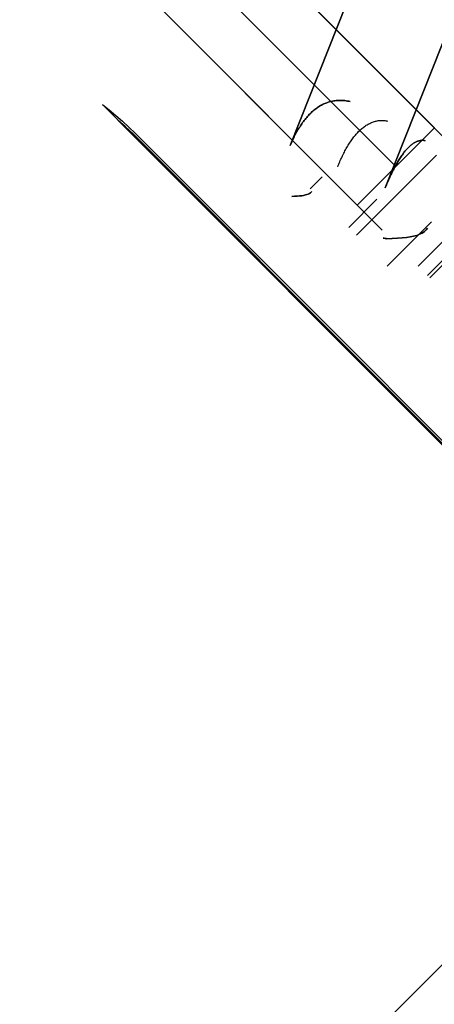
# Model space of a CAD drawing. Header units: millimetres. Extents: x -1690 to 192, y -898 to 54.
# Tile 35 of 256: x -1647.18 to -1641.47, y -847.21 to -833.68. Entities that reach past the tile are written whole.
import ezdxf

# ---------------------------------------------------------------- set-up
doc = ezdxf.new("R2010")
doc.units = ezdxf.units.MM
doc.header["$MEASUREMENT"] = 0
doc.layers.add('OVIDIO 186x93x72h', color=7, linetype='Continuous')

msp = doc.modelspace()

# ---------------------------------------------------------------- linework, layer by layer
at = {"layer": 'OVIDIO 186x93x72h', "extrusion": (0.108979, 0.202852, 0.973126)}
for points in [[(1065.69, 1523.748), (1065.69, 1684.404)], [(1065.69, 1684.404), (1065.69, 1523.748)], [(1065.394, 1684.404), (1065.394, 1523.748)], [(1065.099, 1523.748), (1065.099, 1684.404)], [(1065.099, 1684.404), (1065.099, 1523.748)]]:
    msp.add_lwpolyline(points, dxfattribs=at)
at = {"layer": 'OVIDIO 186x93x72h', "extrusion": (-0.045678, -0.114881, 0.992329)}
msp.add_lwpolyline([(-1217.02, -1289.92), (-1217.02, -1181.005)], dxfattribs=at)
at = {"layer": 'OVIDIO 186x93x72h', "extrusion": (0.021464, 0.046296, 0.998697)}
for points in [[(1145.991, 1405.679), (1145.991, 1506.981)], [(1147.477, 1406.643), (1147.477, 1507.156)]]:
    msp.add_lwpolyline(points, dxfattribs=at)
at = {"layer": 'OVIDIO 186x93x72h', "extrusion": (0.235702, 0.235702, 0.942809)}
for points in [[(561.94, 1939.551), (561.94, 1830.473)], [(560.991, 1830.473), (560.991, 1939.551)], [(559.094, 1939.551), (559.094, 1830.473)], [(558.145, 1830.473), (558.145, 1939.551)]]:
    msp.add_lwpolyline(points, dxfattribs=at)
at = {"layer": 'OVIDIO 186x93x72h', "extrusion": (0.108989, 0.202866, 0.973122)}
for points in [[(1064.681, 1610.416), (1064.681, 1667.797)], [(1064.681, 1667.797), (1064.681, 1610.416)], [(1063.968, 1610.416), (1063.968, 1667.797)]]:
    msp.add_lwpolyline(points, dxfattribs=at)
at = {"layer": 'OVIDIO 186x93x72h', "extrusion": (0.108986, 0.202861, 0.973124)}
for points in [[(1063.258, 1667.793), (1063.258, 1610.412)], [(1063.258, 1610.412), (1063.258, 1667.793)]]:
    msp.add_lwpolyline(points, dxfattribs=at)
at = {"layer": 'OVIDIO 186x93x72h', "extrusion": (0.202852, 0.108979, 0.973126)}
for points in [[(7.441, 1998.601), (7.441, 1837.945)], [(7.441, 1837.945), (7.441, 1998.601)], [(7.146, 1998.601), (7.146, 1837.945)], [(6.85, 1998.601), (6.85, 1837.945)], [(6.85, 1837.945), (6.85, 1998.601)]]:
    msp.add_lwpolyline(points, dxfattribs=at)
at = {"layer": 'OVIDIO 186x93x72h', "extrusion": (0.881274, -0.265352, 0.39108)}
msp.add_lwpolyline([(-1253.514, 1113.241), (-1297.827, 1170.796)], dxfattribs=at)
at = {"layer": 'OVIDIO 186x93x72h', "extrusion": (0.046296, 0.021464, 0.998697)}
for points in [[(-94.303, 1790.587), (-94.303, 1891.892)], [(-95.789, 1791.556), (-95.789, 1892.067)]]:
    msp.add_lwpolyline(points, dxfattribs=at)
at = {"layer": 'OVIDIO 186x93x72h', "extrusion": (0.999884, 0.000231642, -0.015217)}
for points in [[(-824.997, -27.768), (-835.101, 635.885)], [(-825.524, -27.787), (-835.628, 635.877)], [(-835.628, 635.877), (-825.524, -27.787)], [(-826.497, -27.769), (-836.601, 635.862)], [(-832.496, -27.642), (-839.953, 462.189)]]:
    msp.add_lwpolyline(points, dxfattribs=at)
at = {"layer": 'OVIDIO 186x93x72h'}
for points in [[(-1650.736, -825.907), (-1641.473, -835.17)], [(-1641.473, -835.17), (-1650.736, -825.907)], [(-1651.266, -826.438), (-1642.003, -835.7)], [(-1642.534, -836.231), (-1651.797, -826.968)], [(-1651.797, -826.968), (-1642.534, -836.231)], [(-1626.868, -854.018), (-1646.038, -834.848)], [(-1645.824, -835.062), (-1627.081, -853.805)], [(-1642.534, -836.231), (-1641.473, -835.17)], [(-1641.473, -835.17), (-1642.534, -836.231)], [(-1641.442, -835.542), (-1642.544, -836.645)], [(-1643.18, -836.008), (-1643.014, -835.842)], [(-1643.014, -835.842), (-1643.18, -836.008)], [(-1642.262, -836.15), (-1642.65, -836.539)], [(-1641.569, -837.195), (-1640.509, -836.134)], [(-1641.534, -837.231), (-1640.473, -836.17)], [(-1641.51, -836.459), (-1642.12, -837.069)], [(-1642.12, -837.069), (-1641.51, -836.459)]]:
    msp.add_lwpolyline(points, dxfattribs=at)
at = {"layer": 'OVIDIO 186x93x72h', "extrusion": (0.999884, 0.000231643, -0.015217)}
for points in [[(-825.525, -27.749), (-835.628, 635.877)], [(-835.628, 635.877), (-825.525, -27.749)]]:
    msp.add_lwpolyline(points, dxfattribs=at)
at = {"layer": 'OVIDIO 186x93x72h', "extrusion": (0.000231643, 0.999884, 0.015217)}
for points in [[(1641.926, 673.596), (1652.029, 9.962)], [(1652.029, 9.962), (1641.926, 673.596)], [(1641.502, 673.59), (1651.605, 9.964)], [(1651.605, 9.964), (1641.502, 673.59)]]:
    msp.add_lwpolyline(points, dxfattribs=at)
at = {"layer": 'OVIDIO 186x93x72h', "extrusion": (0.015219, -0.015219, 0.999768)}
for points in [[(-1650.505, -826.234), (-1641.127, -835.609)], [(-1651.565, -827.295), (-1642.188, -836.67)], [(-1653.05, -826.234), (-1653.022, -826.206), (-1652.992, -826.179), (-1652.962, -826.152), (-1652.931, -826.125), (-1652.899, -826.099), (-1652.866, -826.073), (-1652.832, -826.048), (-1652.797, -826.024), (-1652.762, -826), (-1652.726, -825.977), (-1652.689, -825.955), (-1652.651, -825.933), (-1652.612, -825.912), (-1652.573, -825.892), (-1652.533, -825.873), (-1652.492, -825.855), (-1652.451, -825.838), (-1652.409, -825.822), (-1652.367, -825.806), (-1652.324, -825.792), (-1652.28, -825.779), (-1652.236, -825.766), (-1652.191, -825.755), (-1652.146, -825.745), (-1652.101, -825.736), (-1652.055, -825.729), (-1652.01, -825.722), (-1651.963, -825.717), (-1651.917, -825.712), (-1651.871, -825.709), (-1651.824, -825.708), (-1651.778, -825.707), (-1651.731, -825.708), (-1651.684, -825.709), (-1651.638, -825.712), (-1651.592, -825.717), (-1651.546, -825.722), (-1651.5, -825.729), (-1651.454, -825.736), (-1651.409, -825.745), (-1651.364, -825.755), (-1651.319, -825.766), (-1651.275, -825.778), (-1651.232, -825.792), (-1651.188, -825.806), (-1651.146, -825.821), (-1651.104, -825.838), (-1651.063, -825.855), (-1651.022, -825.873), (-1650.982, -825.892), (-1650.943, -825.912), (-1650.904, -825.933), (-1650.866, -825.955), (-1650.829, -825.977), (-1650.793, -826), (-1650.758, -826.024), (-1650.723, -826.048), (-1650.689, -826.073), (-1650.656, -826.099), (-1650.624, -826.125), (-1650.593, -826.151), (-1650.563, -826.179), (-1650.533, -826.206), (-1650.505, -826.234)], [(-1650.505, -826.234), (-1650.533, -826.206), (-1650.563, -826.179), (-1650.593, -826.151), (-1650.624, -826.125), (-1650.656, -826.099), (-1650.689, -826.073), (-1650.723, -826.048), (-1650.758, -826.024), (-1650.793, -826), (-1650.829, -825.977), (-1650.866, -825.955), (-1650.904, -825.933), (-1650.943, -825.912), (-1650.982, -825.892), (-1651.022, -825.873), (-1651.063, -825.855), (-1651.104, -825.838), (-1651.146, -825.821), (-1651.188, -825.806), (-1651.232, -825.792), (-1651.275, -825.778), (-1651.319, -825.766), (-1651.364, -825.755), (-1651.409, -825.745), (-1651.454, -825.736), (-1651.5, -825.729), (-1651.546, -825.722), (-1651.592, -825.717), (-1651.638, -825.712), (-1651.684, -825.709), (-1651.731, -825.708), (-1651.778, -825.707), (-1651.824, -825.708), (-1651.871, -825.709), (-1651.917, -825.712), (-1651.963, -825.717), (-1652.01, -825.722), (-1652.055, -825.729), (-1652.101, -825.736), (-1652.146, -825.745), (-1652.191, -825.755), (-1652.236, -825.766), (-1652.28, -825.779), (-1652.324, -825.792), (-1652.367, -825.806), (-1652.409, -825.822), (-1652.451, -825.838), (-1652.492, -825.855), (-1652.533, -825.873), (-1652.573, -825.892), (-1652.612, -825.912), (-1652.651, -825.933), (-1652.689, -825.955), (-1652.726, -825.977), (-1652.762, -826), (-1652.797, -826.024), (-1652.832, -826.048), (-1652.866, -826.073), (-1652.899, -826.099), (-1652.931, -826.125), (-1652.962, -826.152), (-1652.992, -826.179), (-1653.022, -826.206), (-1653.05, -826.234)], [(-1651.141, -826.871), (-1652.243, -825.768)], [(-1651.989, -827.295), (-1653.05, -826.234)], [(-1653.05, -826.234), (-1651.989, -827.295)], [(-1651.676, -826.981), (-1652.386, -826.272)], [(-1651.989, -827.295), (-1651.985, -827.29), (-1651.98, -827.286), (-1651.975, -827.281), (-1651.97, -827.277), (-1651.964, -827.272), (-1651.959, -827.268), (-1651.953, -827.264), (-1651.947, -827.26), (-1651.941, -827.256), (-1651.935, -827.252), (-1651.929, -827.248), (-1651.923, -827.245), (-1651.917, -827.241), (-1651.91, -827.238), (-1651.903, -827.235), (-1651.897, -827.232), (-1651.89, -827.229), (-1651.883, -827.226), (-1651.876, -827.224), (-1651.868, -827.221), (-1651.861, -827.219), (-1651.854, -827.217), (-1651.846, -827.215), (-1651.839, -827.213), (-1651.831, -827.212), (-1651.824, -827.211), (-1651.816, -827.209), (-1651.808, -827.209), (-1651.801, -827.208), (-1651.793, -827.207), (-1651.785, -827.207), (-1651.777, -827.207), (-1651.77, -827.207), (-1651.762, -827.207), (-1651.754, -827.208), (-1651.746, -827.209), (-1651.739, -827.209), (-1651.731, -827.211), (-1651.723, -827.212), (-1651.716, -827.213), (-1651.708, -827.215), (-1651.701, -827.217), (-1651.694, -827.219), (-1651.686, -827.221), (-1651.679, -827.223), (-1651.672, -827.226), (-1651.665, -827.229), (-1651.658, -827.232), (-1651.651, -827.235), (-1651.645, -827.238), (-1651.638, -827.241), (-1651.632, -827.245), (-1651.626, -827.248), (-1651.619, -827.252), (-1651.613, -827.256), (-1651.607, -827.26), (-1651.602, -827.264), (-1651.596, -827.268), (-1651.591, -827.272), (-1651.585, -827.277), (-1651.58, -827.281), (-1651.575, -827.286), (-1651.57, -827.29), (-1651.565, -827.295)], [(-1651.565, -827.295), (-1651.57, -827.29), (-1651.575, -827.286), (-1651.58, -827.281), (-1651.585, -827.277), (-1651.591, -827.272), (-1651.596, -827.268), (-1651.602, -827.264), (-1651.607, -827.26), (-1651.613, -827.256), (-1651.619, -827.252), (-1651.626, -827.248), (-1651.632, -827.245), (-1651.638, -827.241), (-1651.645, -827.238), (-1651.651, -827.235), (-1651.658, -827.232), (-1651.665, -827.229), (-1651.672, -827.226), (-1651.679, -827.223), (-1651.686, -827.221), (-1651.694, -827.219), (-1651.701, -827.217), (-1651.708, -827.215), (-1651.716, -827.213), (-1651.723, -827.212), (-1651.731, -827.211), (-1651.739, -827.209), (-1651.746, -827.209), (-1651.754, -827.208), (-1651.762, -827.207), (-1651.77, -827.207), (-1651.777, -827.207), (-1651.785, -827.207), (-1651.793, -827.207), (-1651.801, -827.208), (-1651.808, -827.209), (-1651.816, -827.209), (-1651.824, -827.211), (-1651.831, -827.212), (-1651.839, -827.213), (-1651.846, -827.215), (-1651.854, -827.217), (-1651.861, -827.219), (-1651.868, -827.221), (-1651.876, -827.224), (-1651.883, -827.226), (-1651.89, -827.229), (-1651.897, -827.232), (-1651.903, -827.235), (-1651.91, -827.238), (-1651.917, -827.241), (-1651.923, -827.245), (-1651.929, -827.248), (-1651.935, -827.252), (-1651.941, -827.256), (-1651.947, -827.26), (-1651.953, -827.264), (-1651.959, -827.268), (-1651.964, -827.272), (-1651.97, -827.277), (-1651.975, -827.281), (-1651.98, -827.286), (-1651.985, -827.29), (-1651.989, -827.295)], [(-1651.565, -827.295), (-1651.313, -827.547)], [(-1651.313, -827.547), (-1651.565, -827.295)]]:
    msp.add_lwpolyline(points, dxfattribs=at)
at = {"layer": 'OVIDIO 186x93x72h', "extrusion": (0.000231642, 0.999884, 0.015217)}
msp.add_lwpolyline([(1644.634, 10.07), (1637.177, 499.903)], dxfattribs=at)
at = {"layer": 'OVIDIO 186x93x72h', "extrusion": (0.366639, 0.922113, 0.123629)}
for points in [[(1214.886, 829.086), (1214.985, 829.062), (1215.085, 829.041), (1215.187, 829.024), (1215.29, 829.01), (1215.342, 829.004), (1215.395, 828.999), (1215.447, 828.995), (1215.5, 828.992), (1215.553, 828.99), (1215.607, 828.989), (1215.66, 828.989), (1215.714, 828.99), (1215.767, 828.991), (1215.821, 828.994), (1215.875, 828.998), (1215.929, 829.002), (1215.983, 829.008), (1216.037, 829.014), (1216.091, 829.022), (1216.144, 829.031), (1216.198, 829.04), (1216.252, 829.051), (1216.305, 829.062), (1216.359, 829.075), (1216.412, 829.088), (1216.464, 829.103), (1216.517, 829.118), (1216.569, 829.135), (1216.621, 829.152), (1216.673, 829.17), (1216.724, 829.19), (1216.775, 829.21), (1216.826, 829.231), (1216.876, 829.253), (1216.925, 829.276), (1216.975, 829.3), (1217.023, 829.324), (1217.071, 829.35), (1217.119, 829.376), (1217.166, 829.403), (1217.212, 829.431), (1217.258, 829.459), (1217.303, 829.489), (1217.348, 829.519), (1217.392, 829.55), (1217.435, 829.581), (1217.477, 829.613), (1217.519, 829.646), (1217.56, 829.68), (1217.6, 829.714), (1217.64, 829.748), (1217.679, 829.784), (1217.754, 829.856), (1217.826, 829.929), (1217.895, 830.005), (1217.961, 830.082)], [(1217.961, 830.082), (1217.895, 830.005), (1217.826, 829.929), (1217.754, 829.856), (1217.679, 829.784), (1217.64, 829.748), (1217.6, 829.714), (1217.56, 829.68), (1217.519, 829.646), (1217.477, 829.613), (1217.435, 829.581), (1217.392, 829.55), (1217.348, 829.519), (1217.303, 829.489), (1217.258, 829.459), (1217.212, 829.431), (1217.166, 829.403), (1217.119, 829.376), (1217.071, 829.35), (1217.023, 829.324), (1216.975, 829.3), (1216.925, 829.276), (1216.876, 829.253), (1216.826, 829.231), (1216.775, 829.21), (1216.724, 829.19), (1216.673, 829.17), (1216.621, 829.152), (1216.569, 829.135), (1216.517, 829.118), (1216.464, 829.103), (1216.412, 829.088), (1216.359, 829.075), (1216.305, 829.062), (1216.252, 829.051), (1216.198, 829.04), (1216.144, 829.031), (1216.091, 829.022), (1216.037, 829.014), (1215.983, 829.008), (1215.929, 829.002), (1215.875, 828.998), (1215.821, 828.994), (1215.767, 828.991), (1215.714, 828.99), (1215.66, 828.989), (1215.607, 828.989), (1215.553, 828.99), (1215.5, 828.992), (1215.447, 828.995), (1215.395, 828.999), (1215.342, 829.004), (1215.29, 829.01), (1215.187, 829.024), (1215.085, 829.041), (1214.985, 829.062), (1214.886, 829.086)], [(1216.803, 831.036), (1216.77, 830.997), (1216.736, 830.959), (1216.699, 830.922), (1216.662, 830.886), (1216.642, 830.869), (1216.623, 830.851), (1216.602, 830.834), (1216.582, 830.817), (1216.561, 830.801), (1216.54, 830.785), (1216.518, 830.769), (1216.496, 830.754), (1216.474, 830.739), (1216.451, 830.724), (1216.428, 830.71), (1216.405, 830.696), (1216.382, 830.682), (1216.358, 830.669), (1216.334, 830.656), (1216.31, 830.644), (1216.285, 830.632), (1216.26, 830.621), (1216.235, 830.61), (1216.21, 830.599), (1216.185, 830.589), (1216.159, 830.58), (1216.133, 830.57), (1216.107, 830.562), (1216.081, 830.554), (1216.055, 830.546), (1216.028, 830.539), (1216.002, 830.532), (1215.975, 830.526), (1215.948, 830.52), (1215.922, 830.515), (1215.895, 830.51), (1215.868, 830.505), (1215.841, 830.502), (1215.814, 830.498), (1215.787, 830.496), (1215.76, 830.493), (1215.733, 830.491), (1215.706, 830.49), (1215.679, 830.489), (1215.652, 830.489), (1215.626, 830.489), (1215.599, 830.489), (1215.573, 830.491), (1215.546, 830.492), (1215.52, 830.494), (1215.494, 830.496), (1215.468, 830.499), (1215.416, 830.506), (1215.365, 830.515), (1215.315, 830.526), (1215.266, 830.538)], [(1215.266, 830.538), (1215.315, 830.526), (1215.365, 830.515), (1215.416, 830.506), (1215.468, 830.499), (1215.494, 830.496), (1215.52, 830.494), (1215.546, 830.492), (1215.573, 830.491), (1215.599, 830.489), (1215.626, 830.489), (1215.652, 830.489), (1215.679, 830.489), (1215.706, 830.49), (1215.733, 830.491), (1215.76, 830.493), (1215.787, 830.496), (1215.814, 830.498), (1215.841, 830.502), (1215.868, 830.505), (1215.895, 830.51), (1215.922, 830.515), (1215.948, 830.52), (1215.975, 830.526), (1216.002, 830.532), (1216.028, 830.539), (1216.055, 830.546), (1216.081, 830.554), (1216.107, 830.562), (1216.133, 830.57), (1216.159, 830.58), (1216.185, 830.589), (1216.21, 830.599), (1216.235, 830.61), (1216.26, 830.621), (1216.285, 830.632), (1216.31, 830.644), (1216.334, 830.656), (1216.358, 830.669), (1216.382, 830.682), (1216.405, 830.696), (1216.428, 830.71), (1216.451, 830.724), (1216.474, 830.739), (1216.496, 830.754), (1216.518, 830.769), (1216.54, 830.785), (1216.561, 830.801), (1216.582, 830.817), (1216.602, 830.834), (1216.623, 830.851), (1216.642, 830.869), (1216.662, 830.886), (1216.699, 830.922), (1216.736, 830.959), (1216.77, 830.997), (1216.803, 831.036)]]:
    msp.add_lwpolyline(points, dxfattribs=at)
at = {"layer": 'OVIDIO 186x93x72h', "extrusion": (0.264208, 0.933612, 0.241996)}
for points in [[(1353.24, 947.129), (1352.1, 948.104)], [(1352.1, 948.104), (1353.24, 947.129)]]:
    msp.add_lwpolyline(points, dxfattribs=at)
at = {"layer": 'OVIDIO 186x93x72h', "extrusion": (0.345247, 0.923255, 0.168535)}
msp.add_lwpolyline([(1245.24, 884.796), (1246.608, 884.179)], dxfattribs=at)
at = {"layer": 'OVIDIO 186x93x72h', "extrusion": (-0.276089, 0.12261, 0.953279)}
for points in [[(1429.567, -904.763), (1429.567, -907.086)], [(1430.541, -907.667), (1430.541, -906.167)], [(1430.541, -906.167), (1430.541, -907.667)], [(1431.039, -906.167), (1431.039, -907.667)], [(1431.187, -907.666), (1431.187, -906.166)], [(1431.187, -906.166), (1431.187, -907.666)], [(1431.177, -906.167), (1431.177, -907.667)]]:
    msp.add_lwpolyline(points, dxfattribs=at)
at = {"layer": 'OVIDIO 186x93x72h', "extrusion": (0.000995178, 0.999995, -0.002882)}
for points in [[(1640.796, 662.747), (1640.123, 660.796)], [(1641.998, 662.143), (1641.945, 661.989)]]:
    msp.add_lwpolyline(points, dxfattribs=at)
at = {"layer": 'OVIDIO 186x93x72h', "extrusion": (0.871231, -0.386908, 0.302091)}
for points in [[(-1430.54, 985.372), (-1430.557, 985.37), (-1430.575, 985.367), (-1430.593, 985.363), (-1430.611, 985.36), (-1430.629, 985.355), (-1430.646, 985.35), (-1430.664, 985.345), (-1430.681, 985.34), (-1430.699, 985.333), (-1430.716, 985.327), (-1430.733, 985.32), (-1430.75, 985.312), (-1430.767, 985.305), (-1430.784, 985.296), (-1430.8, 985.288), (-1430.817, 985.278), (-1430.833, 985.269), (-1430.848, 985.259), (-1430.864, 985.249), (-1430.879, 985.238), (-1430.894, 985.227), (-1430.909, 985.216), (-1430.923, 985.204), (-1430.937, 985.192), (-1430.951, 985.179), (-1430.964, 985.167), (-1430.977, 985.154), (-1430.99, 985.141), (-1431.002, 985.127), (-1431.014, 985.113), (-1431.025, 985.1), (-1431.037, 985.085), (-1431.047, 985.071), (-1431.058, 985.056), (-1431.068, 985.041), (-1431.078, 985.026), (-1431.087, 985.01), (-1431.096, 984.994), (-1431.105, 984.978), (-1431.113, 984.962), (-1431.121, 984.945), (-1431.129, 984.928), (-1431.136, 984.911), (-1431.143, 984.894), (-1431.149, 984.876), (-1431.155, 984.859), (-1431.161, 984.841), (-1431.166, 984.823), (-1431.17, 984.805), (-1431.174, 984.787), (-1431.178, 984.768), (-1431.181, 984.75), (-1431.184, 984.732), (-1431.186, 984.713), (-1431.188, 984.695), (-1431.189, 984.676), (-1431.19, 984.658), (-1431.191, 984.64), (-1431.191, 984.621), (-1431.19, 984.603), (-1431.19, 984.585), (-1431.188, 984.567), (-1431.186, 984.549), (-1431.184, 984.531)], [(-1431.184, 984.531), (-1431.186, 984.549), (-1431.188, 984.567), (-1431.19, 984.585), (-1431.19, 984.603), (-1431.191, 984.621), (-1431.191, 984.64), (-1431.19, 984.658), (-1431.189, 984.676), (-1431.188, 984.695), (-1431.186, 984.713), (-1431.184, 984.732), (-1431.181, 984.75), (-1431.178, 984.768), (-1431.174, 984.787), (-1431.17, 984.805), (-1431.166, 984.823), (-1431.161, 984.841), (-1431.155, 984.859), (-1431.149, 984.876), (-1431.143, 984.894), (-1431.136, 984.911), (-1431.129, 984.928), (-1431.121, 984.945), (-1431.113, 984.962), (-1431.105, 984.978), (-1431.096, 984.994), (-1431.087, 985.01), (-1431.078, 985.026), (-1431.068, 985.041), (-1431.058, 985.056), (-1431.047, 985.071), (-1431.037, 985.085), (-1431.025, 985.1), (-1431.014, 985.113), (-1431.002, 985.127), (-1430.99, 985.141), (-1430.977, 985.154), (-1430.964, 985.167), (-1430.951, 985.179), (-1430.937, 985.192), (-1430.923, 985.204), (-1430.909, 985.216), (-1430.894, 985.227), (-1430.879, 985.238), (-1430.864, 985.249), (-1430.848, 985.259), (-1430.833, 985.269), (-1430.817, 985.278), (-1430.8, 985.288), (-1430.784, 985.296), (-1430.767, 985.305), (-1430.75, 985.312), (-1430.733, 985.32), (-1430.716, 985.327), (-1430.699, 985.333), (-1430.681, 985.34), (-1430.664, 985.345), (-1430.646, 985.35), (-1430.629, 985.355), (-1430.611, 985.36), (-1430.593, 985.363), (-1430.575, 985.367), (-1430.557, 985.37), (-1430.54, 985.372)]]:
    msp.add_lwpolyline(points, dxfattribs=at)
at = {"layer": 'OVIDIO 186x93x72h', "extrusion": (0.871231, -0.38691, 0.30209)}
msp.add_lwpolyline([(-1431.188, 984.528), (-1431.19, 984.546), (-1431.191, 984.564), (-1431.193, 984.582), (-1431.194, 984.6), (-1431.194, 984.619), (-1431.194, 984.637), (-1431.193, 984.656), (-1431.193, 984.674), (-1431.191, 984.693), (-1431.189, 984.711), (-1431.187, 984.73), (-1431.184, 984.748), (-1431.181, 984.766), (-1431.177, 984.785), (-1431.173, 984.803), (-1431.168, 984.821), (-1431.163, 984.839), (-1431.158, 984.857), (-1431.152, 984.875), (-1431.145, 984.892), (-1431.139, 984.909), (-1431.131, 984.927), (-1431.124, 984.944), (-1431.116, 984.96), (-1431.107, 984.977), (-1431.099, 984.993), (-1431.089, 985.009), (-1431.08, 985.024), (-1431.07, 985.04), (-1431.06, 985.055), (-1431.049, 985.069), (-1431.039, 985.084), (-1431.028, 985.098), (-1431.016, 985.112), (-1431.004, 985.125), (-1430.992, 985.139), (-1430.979, 985.152), (-1430.966, 985.165), (-1430.953, 985.177), (-1430.939, 985.19), (-1430.925, 985.202), (-1430.911, 985.213), (-1430.896, 985.225), (-1430.881, 985.236), (-1430.866, 985.247), (-1430.851, 985.257), (-1430.835, 985.267), (-1430.819, 985.276), (-1430.803, 985.285), (-1430.786, 985.294), (-1430.769, 985.302), (-1430.753, 985.31), (-1430.736, 985.318), (-1430.718, 985.325), (-1430.701, 985.331), (-1430.683, 985.337), (-1430.666, 985.343), (-1430.648, 985.348), (-1430.63, 985.353), (-1430.613, 985.357), (-1430.595, 985.361), (-1430.577, 985.365), (-1430.559, 985.368), (-1430.541, 985.37)], dxfattribs=at)
at = {"layer": 'OVIDIO 186x93x72h', "extrusion": (0.707107, 0.707107, 0)}
for points in [[(568.142, -0.626), (568.143, -0.677), (568.145, -0.727), (568.148, -0.777), (568.152, -0.827), (568.158, -0.877), (568.165, -0.927), (568.173, -0.977), (568.183, -1.026), (568.193, -1.075), (568.205, -1.124), (568.218, -1.173), (568.233, -1.221), (568.248, -1.269), (568.265, -1.316), (568.283, -1.362), (568.302, -1.409), (568.322, -1.454), (568.343, -1.499), (568.365, -1.543), (568.388, -1.586), (568.412, -1.629), (568.436, -1.671), (568.462, -1.712), (568.489, -1.752), (568.516, -1.791), (568.545, -1.83), (568.574, -1.867), (568.603, -1.904), (568.634, -1.939), (568.664, -1.974), (568.696, -2.008), (568.728, -2.041), (568.761, -2.073), (568.795, -2.104), (568.829, -2.135), (568.865, -2.165), (568.902, -2.195), (568.939, -2.224), (568.978, -2.252), (569.017, -2.28), (569.057, -2.306), (569.098, -2.332), (569.14, -2.357), (569.183, -2.381), (569.226, -2.404), (569.27, -2.426), (569.315, -2.447), (569.36, -2.467), (569.406, -2.486), (569.453, -2.504), (569.5, -2.52), (569.548, -2.536), (569.596, -2.55), (569.644, -2.563), (569.693, -2.575), (569.742, -2.586), (569.792, -2.596), (569.842, -2.604), (569.892, -2.611), (569.942, -2.616), (569.992, -2.621), (570.042, -2.624), (570.092, -2.626), (570.142, -2.626)], [(568.142, -0.626), (568.143, -0.671), (568.144, -0.716), (568.147, -0.761), (568.15, -0.806), (568.155, -0.852), (568.161, -0.898), (568.168, -0.944), (568.176, -0.99), (568.185, -1.037), (568.195, -1.083), (568.207, -1.13), (568.219, -1.177), (568.233, -1.223), (568.249, -1.27), (568.265, -1.316), (568.283, -1.363), (568.302, -1.409), (568.322, -1.454), (568.343, -1.5), (568.366, -1.545), (568.39, -1.59), (568.415, -1.634), (568.441, -1.678), (568.468, -1.721), (568.497, -1.763), (568.527, -1.805), (568.558, -1.847), (568.59, -1.887), (568.623, -1.927), (568.657, -1.966), (568.692, -2.004), (568.728, -2.041), (568.765, -2.077), (568.803, -2.112), (568.842, -2.146), (568.882, -2.179), (568.922, -2.211), (568.963, -2.242), (569.005, -2.272), (569.048, -2.3), (569.091, -2.328), (569.135, -2.354), (569.179, -2.379), (569.224, -2.403), (569.269, -2.426), (569.314, -2.447), (569.36, -2.467), (569.406, -2.486), (569.452, -2.504), (569.499, -2.52), (569.545, -2.535), (569.592, -2.549), (569.639, -2.562), (569.685, -2.574), (569.732, -2.584), (569.778, -2.593), (569.825, -2.601), (569.871, -2.608), (569.917, -2.614), (569.963, -2.618), (570.008, -2.622), (570.053, -2.624), (570.098, -2.626), (570.142, -2.626)], [(570.142, -2.626), (570.098, -2.626), (570.053, -2.624), (570.008, -2.622), (569.963, -2.618), (569.917, -2.614), (569.871, -2.608), (569.825, -2.601), (569.778, -2.593), (569.732, -2.584), (569.685, -2.574), (569.639, -2.562), (569.592, -2.549), (569.545, -2.535), (569.499, -2.52), (569.452, -2.504), (569.406, -2.486), (569.36, -2.467), (569.314, -2.447), (569.269, -2.426), (569.224, -2.403), (569.179, -2.379), (569.135, -2.354), (569.091, -2.328), (569.048, -2.3), (569.005, -2.272), (568.963, -2.242), (568.922, -2.211), (568.882, -2.179), (568.842, -2.146), (568.803, -2.112), (568.765, -2.077), (568.728, -2.041), (568.692, -2.004), (568.657, -1.966), (568.623, -1.927), (568.59, -1.887), (568.558, -1.847), (568.527, -1.805), (568.497, -1.763), (568.468, -1.721), (568.441, -1.678), (568.415, -1.634), (568.39, -1.59), (568.366, -1.545), (568.343, -1.5), (568.322, -1.454), (568.302, -1.409), (568.283, -1.363), (568.265, -1.316), (568.249, -1.27), (568.233, -1.223), (568.219, -1.177), (568.207, -1.13), (568.195, -1.083), (568.185, -1.037), (568.176, -0.99), (568.168, -0.944), (568.161, -0.898), (568.155, -0.852), (568.15, -0.806), (568.147, -0.761), (568.144, -0.716), (568.143, -0.671), (568.142, -0.626)]]:
    msp.add_lwpolyline(points, dxfattribs=at)
at = {"layer": 'OVIDIO 186x93x72h', "extrusion": (0.997294, -0.007645, 0.073113)}
for points in [[(-848.613, 780.774), (-848.411, 778.845)], [(-848.411, 778.845), (-848.613, 780.774)]]:
    msp.add_lwpolyline(points, dxfattribs=at)
at = {"layer": 'OVIDIO 186x93x72h', "extrusion": (-0.276068, 0.12261, 0.953286)}
for points in [[(1430.874, -906.626), (1430.874, -908.168)], [(1431.029, -906.233), (1431.029, -907.825)]]:
    msp.add_lwpolyline(points, dxfattribs=at)
at = {"layer": 'OVIDIO 186x93x72h', "extrusion": (0.018371, -0.007538, 0.999803)}
for points in [[(-1396.999, 1215.602), (-1396.999, 1213.976)], [(-1396.999, 1213.976), (-1396.999, 1215.602)]]:
    msp.add_lwpolyline(points, dxfattribs=at)
at = {"layer": 'OVIDIO 186x93x72h', "extrusion": (0.881208, -0.265507, 0.391124)}
for points in [[(-1320.149, 1190.317), (-1274.529, 1131.096)], [(-1274.529, 1131.096), (-1320.149, 1190.317)]]:
    msp.add_lwpolyline(points, dxfattribs=at)
at = {"layer": 'OVIDIO 186x93x72h', "extrusion": (0.23831, 0.962875, -0.126807)}
for points in [[(1394.171, 504.564), (1392.505, 503.711)], [(1392.505, 503.711), (1394.171, 504.564)]]:
    msp.add_lwpolyline(points, dxfattribs=at)
at = {"layer": 'OVIDIO 186x93x72h', "extrusion": (0.871231, -0.386909, 0.302091)}
for points in [[(-1431.185, 984.531), (-1431.187, 984.548), (-1431.188, 984.566), (-1431.19, 984.585), (-1431.191, 984.603), (-1431.191, 984.621), (-1431.191, 984.639), (-1431.191, 984.658), (-1431.19, 984.676), (-1431.188, 984.695), (-1431.187, 984.713), (-1431.184, 984.731), (-1431.181, 984.75), (-1431.178, 984.768), (-1431.175, 984.786), (-1431.17, 984.805), (-1431.166, 984.823), (-1431.161, 984.841), (-1431.155, 984.858), (-1431.149, 984.876), (-1431.143, 984.893), (-1431.136, 984.911), (-1431.129, 984.928), (-1431.122, 984.945), (-1431.114, 984.961), (-1431.105, 984.978), (-1431.097, 984.994), (-1431.087, 985.01), (-1431.078, 985.026), (-1431.068, 985.041), (-1431.058, 985.056), (-1431.048, 985.071), (-1431.037, 985.085), (-1431.026, 985.099), (-1431.014, 985.113), (-1431.002, 985.127), (-1430.99, 985.14), (-1430.977, 985.154), (-1430.964, 985.166), (-1430.951, 985.179), (-1430.937, 985.191), (-1430.923, 985.204), (-1430.909, 985.215), (-1430.894, 985.227), (-1430.879, 985.238), (-1430.864, 985.248), (-1430.849, 985.259), (-1430.833, 985.269), (-1430.817, 985.278), (-1430.801, 985.287), (-1430.784, 985.296), (-1430.768, 985.304), (-1430.751, 985.312), (-1430.734, 985.32), (-1430.716, 985.327), (-1430.699, 985.333), (-1430.682, 985.339), (-1430.664, 985.345), (-1430.647, 985.35), (-1430.629, 985.355), (-1430.611, 985.359), (-1430.593, 985.363), (-1430.576, 985.367), (-1430.558, 985.37), (-1430.54, 985.372)], [(-1430.54, 985.372), (-1430.558, 985.37), (-1430.576, 985.367), (-1430.593, 985.363), (-1430.611, 985.359), (-1430.629, 985.355), (-1430.647, 985.35), (-1430.664, 985.345), (-1430.682, 985.339), (-1430.699, 985.333), (-1430.716, 985.327), (-1430.734, 985.32), (-1430.751, 985.312), (-1430.768, 985.304), (-1430.784, 985.296), (-1430.801, 985.287), (-1430.817, 985.278), (-1430.833, 985.269), (-1430.849, 985.259), (-1430.864, 985.248), (-1430.879, 985.238), (-1430.894, 985.227), (-1430.909, 985.215), (-1430.923, 985.204), (-1430.937, 985.191), (-1430.951, 985.179), (-1430.964, 985.166), (-1430.977, 985.154), (-1430.99, 985.14), (-1431.002, 985.127), (-1431.014, 985.113), (-1431.026, 985.099), (-1431.037, 985.085), (-1431.048, 985.071), (-1431.058, 985.056), (-1431.068, 985.041), (-1431.078, 985.026), (-1431.087, 985.01), (-1431.097, 984.994), (-1431.105, 984.978), (-1431.114, 984.961), (-1431.122, 984.945), (-1431.129, 984.928), (-1431.136, 984.911), (-1431.143, 984.893), (-1431.149, 984.876), (-1431.155, 984.858), (-1431.161, 984.841), (-1431.166, 984.823), (-1431.17, 984.805), (-1431.175, 984.786), (-1431.178, 984.768), (-1431.181, 984.75), (-1431.184, 984.731), (-1431.187, 984.713), (-1431.188, 984.695), (-1431.19, 984.676), (-1431.191, 984.658), (-1431.191, 984.639), (-1431.191, 984.621), (-1431.191, 984.603), (-1431.19, 984.585), (-1431.188, 984.566), (-1431.187, 984.548), (-1431.185, 984.531)]]:
    msp.add_lwpolyline(points, dxfattribs=at)
at = {"layer": 'OVIDIO 186x93x72h', "extrusion": (9.85324e-08, 9.85311e-08, 1)}
for points in [[(-1640.635, -836.008), (-1641.696, -837.069)], [(-1641.696, -837.069), (-1640.635, -836.008)]]:
    msp.add_lwpolyline(points, dxfattribs=at)
at = {"layer": 'OVIDIO 186x93x72h', "extrusion": (0.881275, -0.265352, 0.391079)}
for points in [[(-1274.429, 1132.428), (-1316.813, 1187.478)], [(-1316.813, 1187.478), (-1274.429, 1132.428)], [(-1274.609, 1132.29), (-1316.992, 1187.34)], [(-1316.992, 1187.34), (-1274.609, 1132.29)]]:
    msp.add_lwpolyline(points, dxfattribs=at)
at = {"layer": 'OVIDIO 186x93x72h', "extrusion": (0.009374, 0.99956, -0.028155)}
for points in [[(1635.571, 640.098), (1635.519, 639.943)], [(1635.519, 639.943), (1635.571, 640.098)]]:
    msp.add_lwpolyline(points, dxfattribs=at)
at = {"layer": 'OVIDIO 186x93x72h', "extrusion": (-0.276197, 0.122706, 0.953236)}
for points in [[(1431.337, -905.829), (1431.337, -907.329)], [(1431.337, -907.329), (1431.337, -905.829)]]:
    msp.add_lwpolyline(points, dxfattribs=at)
at = {"layer": 'OVIDIO 186x93x72h', "extrusion": (0.000993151, 0.999995, -0.002876)}
for points in [[(1641.852, 660.22), (1641.269, 658.531)], [(1642.023, 661.967), (1641.321, 659.936)]]:
    msp.add_lwpolyline(points, dxfattribs=at)
at = {"layer": 'OVIDIO 186x93x72h', "extrusion": (0.998758, -0.003996, 0.049658)}
for points in [[(-843.11, 742.572), (-843.02, 741.461)], [(-843.02, 741.461), (-843.11, 742.572)]]:
    msp.add_lwpolyline(points, dxfattribs=at)
at = {"layer": 'OVIDIO 186x93x72h', "extrusion": (0.881185, -0.265561, 0.391139)}
for points in [[(-1320.958, 1189.768), (-1274.637, 1129.65)], [(-1274.637, 1129.65), (-1320.958, 1189.768)]]:
    msp.add_lwpolyline(points, dxfattribs=at)
at = {"layer": 'OVIDIO 186x93x72h'}
for points in [[(-1643.454, -835.413, 665.136), (-1643.179, -834.721, 665.229), (-1603.679, -735.375, 678.548)], [(-1603.679, -735.375, 678.548), (-1643.179, -834.721, 665.229), (-1643.454, -835.413, 665.136)], [(-1642.148, -835.993, 665.589), (-1641.873, -835.302, 665.682), (-1602.372, -735.956, 679.002)], [(-1602.372, -735.956, 679.002), (-1641.873, -835.302, 665.682), (-1642.148, -835.993, 665.589)], [(-1646.038, -834.848, 27.674), (-1645.944, -834.923, 27.674), (-1645.853, -835, 27.673), (-1645.763, -835.078, 27.673), (-1645.674, -835.158, 27.673), (-1645.587, -835.24, 27.673), (-1638.614, -842.211, 27.673)], [(-1642.631, -834.807, 664.243), (-1642.65, -834.803, 664.266), (-1642.668, -834.8, 664.289), (-1642.686, -834.797, 664.312), (-1642.704, -834.795, 664.334), (-1642.722, -834.793, 664.356), (-1642.74, -834.792, 664.378), (-1642.757, -834.791, 664.4), (-1642.774, -834.791, 664.422), (-1642.791, -834.792, 664.444), (-1642.808, -834.793, 664.465), (-1642.824, -834.794, 664.487), (-1642.841, -834.796, 664.508), (-1642.857, -834.799, 664.529), (-1642.873, -834.802, 664.55), (-1642.889, -834.805, 664.571), (-1642.904, -834.809, 664.591), (-1642.92, -834.813, 664.612), (-1642.935, -834.818, 664.632), (-1642.95, -834.823, 664.652), (-1642.965, -834.829, 664.671), (-1642.98, -834.835, 664.691), (-1642.994, -834.841, 664.71), (-1643.009, -834.848, 664.729), (-1643.023, -834.855, 664.748), (-1643.037, -834.863, 664.767), (-1643.051, -834.871, 664.785), (-1643.065, -834.879, 664.803), (-1643.078, -834.888, 664.82), (-1643.091, -834.898, 664.838), (-1643.105, -834.907, 664.855), (-1643.118, -834.918, 664.871), (-1643.131, -834.928, 664.887), (-1643.143, -834.939, 664.903), (-1643.156, -834.95, 664.918), (-1643.169, -834.962, 664.933), (-1643.181, -834.974, 664.948), (-1643.193, -834.987, 664.962), (-1643.205, -834.999, 664.976), (-1643.217, -835.012, 664.989), (-1643.228, -835.026, 665.002), (-1643.24, -835.04, 665.014), (-1643.251, -835.054, 665.026), (-1643.262, -835.068, 665.037), (-1643.273, -835.082, 665.048), (-1643.284, -835.097, 665.058), (-1643.294, -835.112, 665.068), (-1643.305, -835.127, 665.077), (-1643.315, -835.142, 665.085), (-1643.325, -835.158, 665.093), (-1643.335, -835.173, 665.101), (-1643.345, -835.189, 665.108), (-1643.354, -835.205, 665.114), (-1643.363, -835.222, 665.119), (-1643.368, -835.23, 665.122), (-1643.372, -835.238, 665.124), (-1643.377, -835.246, 665.127), (-1643.381, -835.255, 665.129), (-1643.386, -835.263, 665.131), (-1643.39, -835.271, 665.132), (-1643.395, -835.28, 665.134), (-1643.399, -835.288, 665.135), (-1643.403, -835.297, 665.137), (-1643.407, -835.305, 665.138), (-1643.411, -835.314, 665.139), (-1643.416, -835.323, 665.139), (-1643.42, -835.332, 665.14), (-1643.424, -835.34, 665.14), (-1643.428, -835.349, 665.14), (-1643.432, -835.358, 665.14), (-1643.435, -835.367, 665.14), (-1643.439, -835.376, 665.14), (-1643.443, -835.385, 665.139), (-1643.447, -835.394, 665.138), (-1643.451, -835.404, 665.137), (-1643.454, -835.413, 665.136)], [(-1643.454, -835.413, 665.136), (-1643.451, -835.404, 665.137), (-1643.447, -835.394, 665.138), (-1643.443, -835.385, 665.139), (-1643.439, -835.376, 665.14), (-1643.435, -835.367, 665.14), (-1643.432, -835.358, 665.14), (-1643.428, -835.349, 665.14), (-1643.424, -835.34, 665.14), (-1643.42, -835.332, 665.14), (-1643.416, -835.323, 665.139), (-1643.411, -835.314, 665.139), (-1643.407, -835.305, 665.138), (-1643.403, -835.297, 665.137), (-1643.399, -835.288, 665.135), (-1643.395, -835.28, 665.134), (-1643.39, -835.271, 665.132), (-1643.386, -835.263, 665.131), (-1643.381, -835.255, 665.129), (-1643.377, -835.246, 665.127), (-1643.372, -835.238, 665.124), (-1643.368, -835.23, 665.122), (-1643.363, -835.222, 665.119), (-1643.354, -835.205, 665.114), (-1643.345, -835.189, 665.108), (-1643.335, -835.173, 665.101), (-1643.325, -835.158, 665.093), (-1643.315, -835.142, 665.085), (-1643.305, -835.127, 665.077), (-1643.294, -835.112, 665.068), (-1643.284, -835.097, 665.058), (-1643.273, -835.082, 665.048), (-1643.262, -835.068, 665.037), (-1643.251, -835.054, 665.026), (-1643.24, -835.04, 665.014), (-1643.228, -835.026, 665.002), (-1643.217, -835.012, 664.989), (-1643.205, -834.999, 664.976), (-1643.193, -834.987, 664.962), (-1643.181, -834.974, 664.948), (-1643.169, -834.962, 664.933), (-1643.156, -834.95, 664.918), (-1643.143, -834.939, 664.903), (-1643.131, -834.928, 664.887), (-1643.118, -834.918, 664.871), (-1643.105, -834.907, 664.855), (-1643.091, -834.898, 664.838), (-1643.078, -834.888, 664.82), (-1643.065, -834.879, 664.803), (-1643.051, -834.871, 664.785), (-1643.037, -834.863, 664.767), (-1643.023, -834.855, 664.748), (-1643.009, -834.848, 664.729), (-1642.994, -834.841, 664.71), (-1642.98, -834.835, 664.691), (-1642.965, -834.829, 664.671), (-1642.95, -834.823, 664.652), (-1642.935, -834.818, 664.632), (-1642.92, -834.813, 664.612), (-1642.904, -834.809, 664.591), (-1642.889, -834.805, 664.571), (-1642.873, -834.802, 664.55), (-1642.857, -834.799, 664.529), (-1642.841, -834.796, 664.508), (-1642.824, -834.794, 664.487), (-1642.808, -834.793, 664.465), (-1642.791, -834.792, 664.444), (-1642.774, -834.791, 664.422), (-1642.757, -834.791, 664.4), (-1642.74, -834.792, 664.378), (-1642.722, -834.793, 664.356), (-1642.704, -834.795, 664.334), (-1642.686, -834.797, 664.312), (-1642.668, -834.8, 664.289), (-1642.65, -834.803, 664.266), (-1642.631, -834.807, 664.243)], [(-1638.635, -842.231, 25.673), (-1645.62, -835.247, 25.674), (-1645.721, -835.153, 25.674), (-1645.824, -835.062, 25.674)], [(-1642.802, -835.703, 665.363), (-1642.795, -835.686, 665.365), (-1642.788, -835.669, 665.366), (-1642.781, -835.652, 665.367), (-1642.773, -835.635, 665.368), (-1642.766, -835.618, 665.368), (-1642.758, -835.601, 665.367), (-1642.751, -835.584, 665.366), (-1642.743, -835.568, 665.364), (-1642.735, -835.551, 665.362), (-1642.727, -835.535, 665.36), (-1642.719, -835.518, 665.357), (-1642.71, -835.502, 665.354), (-1642.702, -835.486, 665.35), (-1642.693, -835.47, 665.345), (-1642.684, -835.454, 665.341), (-1642.675, -835.438, 665.336), (-1642.666, -835.423, 665.33), (-1642.657, -835.407, 665.324), (-1642.647, -835.392, 665.317), (-1642.638, -835.377, 665.31), (-1642.628, -835.363, 665.303), (-1642.618, -835.348, 665.295), (-1642.609, -835.334, 665.287), (-1642.599, -835.32, 665.279), (-1642.588, -835.307, 665.27), (-1642.578, -835.293, 665.26), (-1642.568, -835.28, 665.251), (-1642.557, -835.268, 665.241), (-1642.546, -835.255, 665.23), (-1642.536, -835.243, 665.219), (-1642.525, -835.231, 665.208), (-1642.514, -835.22, 665.197), (-1642.502, -835.209, 665.185), (-1642.491, -835.198, 665.172), (-1642.48, -835.188, 665.16), (-1642.468, -835.178, 665.147), (-1642.457, -835.168, 665.134), (-1642.445, -835.159, 665.12), (-1642.433, -835.151, 665.107), (-1642.421, -835.142, 665.093), (-1642.409, -835.134, 665.079), (-1642.397, -835.127, 665.064), (-1642.385, -835.12, 665.05), (-1642.372, -835.113, 665.035), (-1642.36, -835.107, 665.02), (-1642.348, -835.101, 665.005), (-1642.335, -835.096, 664.989), (-1642.322, -835.091, 664.974), (-1642.31, -835.086, 664.958), (-1642.297, -835.082, 664.942), (-1642.284, -835.078, 664.926), (-1642.271, -835.075, 664.91), (-1642.259, -835.073, 664.894), (-1642.246, -835.07, 664.878), (-1642.233, -835.069, 664.862), (-1642.22, -835.068, 664.846), (-1642.207, -835.067, 664.829), (-1642.194, -835.067, 664.813), (-1642.181, -835.067, 664.797), (-1642.168, -835.068, 664.781), (-1642.155, -835.069, 664.764), (-1642.141, -835.071, 664.748), (-1642.128, -835.073, 664.732), (-1642.115, -835.076, 664.716)], [(-1642.148, -835.993, 665.589), (-1642.14, -835.975, 665.592), (-1642.133, -835.956, 665.594), (-1642.125, -835.938, 665.595), (-1642.117, -835.92, 665.596), (-1642.11, -835.902, 665.597), (-1642.102, -835.885, 665.597), (-1642.094, -835.867, 665.597), (-1642.087, -835.85, 665.597), (-1642.079, -835.833, 665.596), (-1642.071, -835.816, 665.595), (-1642.063, -835.8, 665.594), (-1642.055, -835.784, 665.592), (-1642.047, -835.767, 665.59), (-1642.039, -835.751, 665.587), (-1642.031, -835.736, 665.585), (-1642.023, -835.72, 665.582), (-1642.015, -835.705, 665.578), (-1642.006, -835.689, 665.575), (-1641.998, -835.674, 665.571), (-1641.99, -835.66, 665.567), (-1641.981, -835.645, 665.563), (-1641.973, -835.631, 665.558), (-1641.964, -835.617, 665.553), (-1641.956, -835.603, 665.548), (-1641.947, -835.589, 665.542), (-1641.939, -835.576, 665.537), (-1641.93, -835.563, 665.531), (-1641.921, -835.55, 665.524), (-1641.913, -835.538, 665.518), (-1641.904, -835.526, 665.511), (-1641.895, -835.514, 665.504), (-1641.886, -835.502, 665.497), (-1641.877, -835.491, 665.489), (-1641.868, -835.481, 665.482), (-1641.859, -835.47, 665.474), (-1641.85, -835.46, 665.465), (-1641.841, -835.451, 665.457), (-1641.832, -835.441, 665.448), (-1641.823, -835.433, 665.44), (-1641.814, -835.424, 665.431), (-1641.805, -835.416, 665.421), (-1641.796, -835.408, 665.412), (-1641.787, -835.401, 665.403), (-1641.778, -835.394, 665.393), (-1641.768, -835.387, 665.384), (-1641.759, -835.381, 665.374), (-1641.75, -835.375, 665.364), (-1641.741, -835.37, 665.355), (-1641.732, -835.365, 665.345), (-1641.723, -835.361, 665.335), (-1641.714, -835.357, 665.325), (-1641.705, -835.353, 665.315), (-1641.696, -835.35, 665.305), (-1641.687, -835.347, 665.295), (-1641.678, -835.345, 665.284), (-1641.67, -835.343, 665.274), (-1641.661, -835.342, 665.264), (-1641.652, -835.341, 665.253), (-1641.643, -835.34, 665.243), (-1641.634, -835.34, 665.232), (-1641.625, -835.34, 665.222), (-1641.616, -835.341, 665.211), (-1641.607, -835.343, 665.2), (-1641.598, -835.345, 665.189)], [(-1641.598, -835.345, 665.189), (-1641.607, -835.343, 665.2), (-1641.616, -835.341, 665.211), (-1641.625, -835.34, 665.222), (-1641.634, -835.34, 665.232), (-1641.643, -835.34, 665.243), (-1641.652, -835.341, 665.253), (-1641.661, -835.342, 665.264), (-1641.67, -835.343, 665.274), (-1641.678, -835.345, 665.284), (-1641.687, -835.347, 665.295), (-1641.696, -835.35, 665.305), (-1641.705, -835.353, 665.315), (-1641.714, -835.357, 665.325), (-1641.723, -835.361, 665.335), (-1641.732, -835.365, 665.345), (-1641.741, -835.37, 665.355), (-1641.75, -835.375, 665.364), (-1641.759, -835.381, 665.374), (-1641.768, -835.387, 665.384), (-1641.778, -835.394, 665.393), (-1641.787, -835.401, 665.403), (-1641.796, -835.408, 665.412), (-1641.805, -835.416, 665.421), (-1641.814, -835.424, 665.431), (-1641.823, -835.433, 665.44), (-1641.832, -835.441, 665.448), (-1641.841, -835.451, 665.457), (-1641.85, -835.46, 665.465), (-1641.859, -835.47, 665.474), (-1641.868, -835.481, 665.482), (-1641.877, -835.491, 665.489), (-1641.886, -835.502, 665.497), (-1641.895, -835.514, 665.504), (-1641.904, -835.526, 665.511), (-1641.913, -835.538, 665.518), (-1641.921, -835.55, 665.524), (-1641.93, -835.563, 665.531), (-1641.939, -835.576, 665.537), (-1641.947, -835.589, 665.542), (-1641.956, -835.603, 665.548), (-1641.964, -835.617, 665.553), (-1641.973, -835.631, 665.558), (-1641.981, -835.645, 665.563), (-1641.99, -835.66, 665.567), (-1641.998, -835.674, 665.571), (-1642.006, -835.689, 665.575), (-1642.015, -835.705, 665.578), (-1642.023, -835.72, 665.582), (-1642.031, -835.736, 665.585), (-1642.039, -835.751, 665.587), (-1642.047, -835.767, 665.59), (-1642.055, -835.784, 665.592), (-1642.063, -835.8, 665.594), (-1642.071, -835.816, 665.595), (-1642.079, -835.833, 665.596), (-1642.087, -835.85, 665.597), (-1642.094, -835.867, 665.597), (-1642.102, -835.885, 665.597), (-1642.11, -835.902, 665.597), (-1642.117, -835.92, 665.596), (-1642.125, -835.938, 665.595), (-1642.133, -835.956, 665.594), (-1642.14, -835.975, 665.592), (-1642.148, -835.993, 665.589)], [(-1643.432, -836.11, 664.18), (-1643.395, -836.109, 664.068), (-1643.36, -836.108, 663.956), (-1643.327, -836.104, 663.845), (-1643.297, -836.101, 663.734), (-1643.271, -836.096, 663.625), (-1643.247, -836.091, 663.517), (-1643.226, -836.086, 663.41), (-1643.207, -836.079, 663.304), (-1643.19, -836.071, 663.198), (-1643.176, -836.063, 663.093), (-1643.165, -836.053, 662.988), (-1643.156, -836.043, 662.885)], [(-1643.156, -836.043, 662.885), (-1643.165, -836.053, 662.988), (-1643.176, -836.063, 663.093), (-1643.19, -836.071, 663.198), (-1643.207, -836.079, 663.304), (-1643.226, -836.086, 663.41), (-1643.247, -836.091, 663.517), (-1643.271, -836.096, 663.625), (-1643.297, -836.101, 663.734), (-1643.327, -836.104, 663.845), (-1643.36, -836.108, 663.956), (-1643.395, -836.109, 664.068), (-1643.432, -836.11, 664.18)], [(-1641.565, -836.548, 662.039), (-1641.584, -836.57, 662.246), (-1641.61, -836.592, 662.457), (-1641.642, -836.613, 662.671), (-1641.677, -836.631, 662.886), (-1641.716, -836.646, 663.1), (-1641.759, -836.657, 663.314), (-1641.806, -836.667, 663.529), (-1641.858, -836.674, 663.746), (-1641.917, -836.681, 663.966), (-1641.981, -836.686, 664.187), (-1642.051, -836.69, 664.41), (-1642.126, -836.691, 664.633)], [(-1642.126, -836.691, 664.633), (-1642.051, -836.69, 664.41), (-1641.981, -836.686, 664.187), (-1641.917, -836.681, 663.966), (-1641.858, -836.674, 663.746), (-1641.806, -836.667, 663.529), (-1641.759, -836.657, 663.314), (-1641.716, -836.646, 663.1), (-1641.677, -836.631, 662.886), (-1641.642, -836.613, 662.671), (-1641.61, -836.592, 662.457), (-1641.584, -836.57, 662.246), (-1641.565, -836.548, 662.039)], [(-1642.177, -836.686, 664.787), (-1642.171, -836.686, 664.769), (-1642.164, -836.686, 664.75), (-1642.151, -836.688, 664.71), (-1642.138, -836.69, 664.67), (-1642.132, -836.69, 664.651), (-1642.126, -836.691, 664.633)], [(-1642.126, -836.691, 664.633), (-1642.132, -836.69, 664.651), (-1642.138, -836.69, 664.67), (-1642.151, -836.688, 664.71), (-1642.164, -836.686, 664.75), (-1642.171, -836.686, 664.769), (-1642.177, -836.686, 664.787)]]:
    msp.add_polyline3d(points, dxfattribs=at)

doc.saveas('drawing.dxf')
